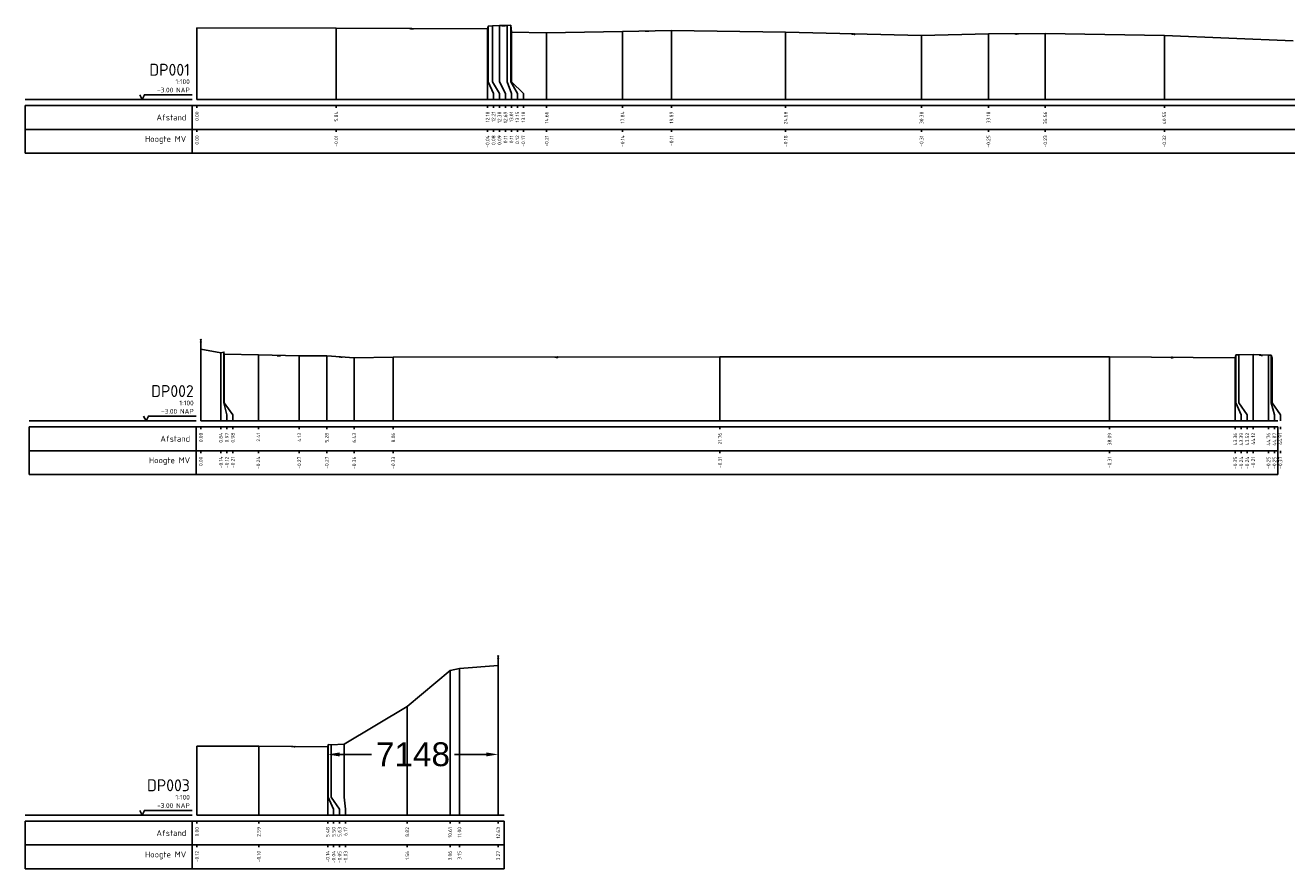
# Model space of a CAD drawing. Header units: millimetres. Extents: x 109167 to 931660, y 98993 to 321604.
# Tile 38 of 39: x 832252 to 885139, y 206003 to 241370. Entities that reach past the tile are written whole.
import ezdxf
from ezdxf.enums import TextEntityAlignment as Align

# ---------------------------------------------------------------- set-up
doc = ezdxf.new("R2010")
doc.units = ezdxf.units.MM
for name, color, linetype in [('- routing auto', 10, 'Continuous'), ('B-WE-AL-PROFIEL_MV-GD', 7, 'Continuous'), ('B-WE-AL-PROFIELRASTER-S', 7, 'Continuous')]:
    doc.layers.add(name, color=color, linetype=linetype)
doc.styles.add('NLCS-ISO-ANNOTATIVE-T18', font='NLCS-ISO.ttf', dxfattribs={"height": 1.8})
doc.styles.get("Standard").update_dxf_attribs({"font": 'arial.ttf'})
doc.dimstyles.get("Standard").update_dxf_attribs({"dimtxt": 1000, "dimasz": 500, "dimexe": 0.18, "dimexo": 0.0625, "dimgap": 250, "dimtad": 0, "dimtih": 1, "dimtoh": 1, "dimdec": 0, "dimzin": 0, "dimdsep": 46, "dimtxsty": 'Standard', "dimcen": 600, "dimadec": 0, "dimazin": 0, "dimtfac": 1, "dimtdec": 0, "dimtofl": 0, "dimtmove": 0, "dimatfit": 3, "dimfxl": 1, "dimtolj": 1, "dimtzin": 0, "dimarcsym": 0})

# ---------------------------------------------------------------- blocks, each defined once
blk = doc.blocks.new('SAL-PROFIELRASTER-D')
at = {"color": 0, "linetype": 'ByBlock', "lineweight": -2, "flags": 128}
for points in [[(-2, 0), (-72, 0)], [(-24, 2), (-23, 0), (-22, 2), (-2, 2)], [(-72, -12.5), (-72, -2.5)], [(0, -2.5), (-72, -2.5)], [(-2, -12.5), (-2, -2.5)], [(0, -12.5), (-72, -12.5)]]:
    blk.add_lwpolyline(points, dxfattribs=at)
at = {"color": 0, "linetype": 'ByBlock', "lineweight": -2, "style": 'NLCS-ISO-ANNOTATIVE-T18'}
blk.add_text('NAP', height=2, dxfattribs=at).set_placement((-3, 3), align=Align.RIGHT)
blk.add_text('Afstand', height=2.5, dxfattribs=at).set_placement((-4.5, -7.5), align=Align.MIDDLE_RIGHT)
for tag, height, p in [('PROFIELNR', 5, (-3, 10)), ('SCHAAL', 2, (-3, 6.5)), ('NAP', 2, (-9.94, 3))]:
    blk.add_attdef(tag, text='', height=height, dxfattribs=at).set_placement(p, align=Align.RIGHT)
blk = doc.blocks.new('SAL-PROFIELRASTER_BALK_EIND1-D')
at = {"color": 0, "linetype": 'ByBlock', "lineweight": -2}
blk.add_line((1, -12.5), (1, -2.5), dxfattribs=at)
at = {"color": 0, "linetype": 'ByBlock', "lineweight": -2, "flags": 128}
for points in [[(0, 0), (1, 0)], [(0, -2.5), (1, -2.5)], [(0, -12.5), (1, -12.5)]]:
    blk.add_lwpolyline(points, dxfattribs=at)
blk = doc.blocks.new('SAL-PROFIELRASTER_BALK-D')
at = {"color": 0, "linetype": 'ByBlock', "lineweight": -2}
for p, q in [((-72, -12.5), (-72, -2.5)), ((-2, -2.5), (-2, -12.5)), ((0, -12.5), (-72, -12.5))]:
    blk.add_line(p, q, dxfattribs=at)
at = {"color": 0, "linetype": 'ByBlock', "lineweight": -2, "style": 'NLCS-ISO-ANNOTATIVE-T18'}
for tag, height, p in [('TITEL1', 2.5, (-4.5, -6.5)), ('TITEL2', 1.5, (-4.5, -9.5))]:
    blk.add_attdef(tag, text='', height=height, dxfattribs=at).set_placement(p, align=Align.MIDDLE_RIGHT)
blk = doc.blocks.new('SAL-PROFIELRASTER_BALK_EIND2-D')
at = {"color": 0, "linetype": 'ByBlock', "lineweight": -2}
for p, q in [((1, -2.5), (1, -12.5)), ((1, -12.5), (0, -12.5))]:
    blk.add_line(p, q, dxfattribs=at)
blk = doc.blocks.new('SVH-ASFALT_01-SOD')
at = {"lineweight": 18}
for p, q in [((-3.7, -0.7), (-3.3, 0)), ((-2.7, -1.2), (-3.4, 0)), ((-3.3, -1.1), (-2.7, 0)), ((-2.8, -1.2), (-2.1, 0)), ((-2.1, -1.2), (-2.8, 0)), ((-2.2, -1.2), (-1.5, 0)), ((-1.5, -1.2), (-2.2, 0)), ((-1.7, -1.2), (-0.9, 0)), ((-0.9, -1.2), (-1.7, 0)), ((-0.4, -1.2), (-1.1, 0)), ((-0.5, -1.2), (0.2, 0)), ((0.2, -1.2), (-0.5, 0)), ((0.1, -1.2), (0.8, 0)), ((1.4, -1.2), (0.6, 0)), ((1.2, -1.2), (1.9, 0)), ((1.9, -1.2), (1.2, 0)), ((1.8, -1.2), (2.5, 0)), ((2.4, -1.2), (3.1, 0)), ((3, -1.2), (3.7, 0)), ((3.5, -0.9), (3, 0)), ((3.8, -0.4), (3.5, 0)), ((-3.4, -0.9), (-3.8, -0.4)), ((-1.1, -1.2), (-0.4, 0)), ((0.8, -1.2), (0.1, 0)), ((0.6, -1.2), (1.4, 0)), ((2.5, -1.2), (1.8, 0)), ((3.1, -1.2), (2.4, 0))]:
    blk.add_line(p, q, dxfattribs=at)
blk = doc.blocks.new('SVH-TEGEL-SOD')
at = {"color": 0, "linetype": 'Continuous', "lineweight": 18}
for p, q in [((-3.75, -0.625), (-3.75, 0)), ((-3, 0), (-2.25, 0)), ((-3, -1.25), (-3, 0)), ((-2.25, -1.25), (-2.25, 0)), ((-1.5, 0), (-0.75, 0)), ((-1.5, -1.25), (-1.5, 0)), ((-0.75, -1.25), (-0.75, 0)), ((0, 0), (0.75, 0)), ((0, -1.25), (0, 0)), ((0.75, -1.25), (0.75, 0)), ((1.5, 0), (2.25, 0)), ((1.5, -1.25), (1.5, 0)), ((2.25, -1.25), (2.25, 0)), ((3, 0), (3.75, 0)), ((3, -1.25), (3, 0)), ((3.75, -0.625), (3.75, 0)), ((-3.75, -0.375), (-3, -0.375)), ((-3.25, -1.125), (-3, -1.125)), ((-3, -0.75), (-2.25, -0.75)), ((-2.25, -0.375), (-1.5, -0.375)), ((-2.25, -1.125), (-1.5, -1.125)), ((-1.5, -0.75), (-0.75, -0.75)), ((-0.75, -0.375), (0, -0.375)), ((-0.75, -1.125), (0, -1.125)), ((0, -0.75), (0.75, -0.75)), ((0.75, -0.375), (1.5, -0.375)), ((0.75, -1.125), (1.5, -1.125)), ((1.5, -0.75), (2.25, -0.75)), ((2.25, -0.375), (3, -0.375)), ((2.25, -1.125), (3, -1.125)), ((3, -0.75), (3.625, -0.75))]:
    blk.add_line(p, q, dxfattribs=at)
blk = doc.blocks.new('SVH-HALFVERHARDING-SOD')
at = {"color": 0, "lineweight": 18}
for p, q in [((-3.8, -0.1), (-3.6, 0)), ((-2.7, -0.2), (-2.5, 0)), ((-1.9, -0.2), (-1.7, 0)), ((-1.5, 0), (-1.1, -0.3)), ((-0.8, -0.2), (-0.7, 0)), ((-0.1, -0.2), (0.1, 0)), ((1.1, -0.2), (1.2, 0)), ((1.6, -0.1), (1.5, 0)), ((1.8, -0.2), (2, 0)), ((3.4, -0.1), (3.4, 0)), ((-3.5, -0.5), (-3.8, -0.3)), ((-3.6, -0.8), (-3.5, -0.8)), ((-3.5, -0.8), (-3.5, -0.5)), ((-3.4, 0), (-3, -0.3)), ((-3.4, -0.6), (-3.3, -0.4)), ((-3.3, -0.8), (-3.4, -0.6)), ((-3, -0.4), (-3.3, -0.4)), ((-3.1, -0.9), (-3.3, -0.8)), ((-3, -1), (-3.3, -1)), ((-3.1, -0.9), (-2.8, -0.9)), ((-3, -0.3), (-2.7, -0.2)), ((-2.8, -0.5), (-3, -0.4)), ((-2.7, -1.2), (-3, -1)), ((-2.7, -0.7), (-2.8, -0.5)), ((-2.8, -0.9), (-2.7, -0.7)), ((-2.3, -0.3), (-2.6, -0.6)), ((-2.6, -0.6), (-2.6, -0.9)), ((-2.6, -0.9), (-2.4, -1.1)), ((-2.4, -1.1), (-2, -1.1)), ((-2.2, -0.1), (-2.3, 0)), ((-1.9, -0.3), (-2.3, -0.3)), ((-1.9, -0.2), (-2.2, -0.1)), ((-2, -1.1), (-1.7, -0.8)), ((-2, -1.2), (-2, -1.2)), ((-1.9, -1.2), (-2, -1.2)), ((-1.6, -0.5), (-1.9, -0.3)), ((-1.7, -0.8), (-1.6, -0.5)), ((-1.6, -1.2), (-1.5, -1)), ((-1.5, -0.6), (-1.4, -0.4)), ((-1.5, -0.8), (-1.5, -0.6)), ((-1.2, -0.9), (-1.5, -0.8)), ((-1.1, -1), (-1.5, -1)), ((-1.2, -0.4), (-1.4, -0.4)), ((-0.9, -0.5), (-1.2, -0.4)), ((-1.2, -0.9), (-1, -0.9)), ((-1.1, -0.3), (-0.8, -0.2)), ((-0.8, -1.2), (-1.1, -1)), ((-1, -0.9), (-0.9, -0.7)), ((-0.9, -0.7), (-0.9, -0.5)), ((-0.4, -0.3), (-0.7, -0.6)), ((-0.7, -0.6), (-0.7, -0.9)), ((-0.7, -0.9), (-0.5, -1.1)), ((-0.5, -1.1), (-0.1, -1.1)), ((0, -0.3), (-0.4, -0.3)), ((-0.1, -0.2), (-0.3, -0.1)), ((-0.1, -1.1), (0.2, -0.8)), ((-0.1, -1.2), (-0.1, -1.2)), ((0, -1.2), (-0.1, -1.2)), ((0.3, -0.5), (0, -0.3)), ((0.2, -0.8), (0.3, -0.5)), ((0.3, -1.2), (0.4, -1)), ((0.4, 0), (0.8, -0.3)), ((0.4, -0.6), (0.5, -0.4)), ((0.4, -0.8), (0.4, -0.6)), ((0.7, -0.9), (0.4, -0.8)), ((0.8, -1), (0.4, -1)), ((0.7, -0.4), (0.5, -0.4)), ((1, -0.5), (0.7, -0.4)), ((0.7, -0.9), (0.9, -0.9)), ((0.8, -0.3), (1.1, -0.2)), ((1.1, -1.2), (0.8, -1)), ((0.9, -0.9), (1, -0.7)), ((1, -0.7), (1, -0.5)), ((1.2, -0.6), (1.1, -0.9)), ((1.1, -0.9), (1.4, -1.1)), ((1.5, -0.3), (1.2, -0.6)), ((1.4, -1.1), (1.8, -1.1)), ((1.9, -0.3), (1.5, -0.3)), ((1.8, -0.2), (1.6, -0.1)), ((1.8, -1.2), (1.7, -1.2)), ((1.8, -1.1), (2.1, -0.8)), ((1.9, -1.2), (1.8, -1.2)), ((2.2, -0.5), (1.9, -0.3)), ((2.1, -0.8), (2.2, -0.5)), ((2.2, -0.6), (2.4, -0.4)), ((2.3, -0.8), (2.2, -0.6)), ((2.2, -1.2), (2.3, -1)), ((2.3, 0), (2.6, -0.3)), ((2.6, -0.9), (2.3, -0.8)), ((2.7, -1), (2.3, -1)), ((2.6, -0.4), (2.4, -0.4)), ((2.6, -0.3), (3, -0.2)), ((2.9, -0.5), (2.6, -0.4)), ((2.6, -0.9), (2.8, -0.9)), ((3, -1.2), (2.7, -1)), ((2.8, -0.9), (2.9, -0.7)), ((2.9, -0.7), (2.9, -0.5)), ((3, -0.2), (3.1, 0)), ((3.1, -0.6), (3, -0.9)), ((3, -0.9), (3.3, -1.1)), ((3.4, -0.3), (3.1, -0.6)), ((3.7, -0.2), (3.4, -0.1)), ((3.8, -0.3), (3.4, -0.3)), ((3.7, -0.2), (3.8, -0.2))]:
    blk.add_line(p, q, dxfattribs=at)
blk = doc.blocks.new('SAL-PROFIELRASTER_BALK_DATA-D')
at = {"color": 0, "linetype": 'ByBlock', "lineweight": -2}
blk.add_lwpolyline([(0, -3.5), (0, -2.5)], dxfattribs=at)
at = {"color": 0, "linetype": 'ByBlock', "lineweight": -2, "style": 'NLCS-ISO-ANNOTATIVE-T18'}
blk.add_attdef('GETAL', text='', height=1.5, rotation=90, dxfattribs=at).set_placement((0.75, -5), align=Align.RIGHT)
blk = doc.blocks.new('SAL-PROFIELRASTER_AANHAAL-D')
at = {"color": 9, "linetype": 'ByBlock', "lineweight": -2, "flags": 128}
blk.add_lwpolyline([(0, 1), (0, 0)], dxfattribs=at)
blk = doc.blocks.new('SAL-PROFIELRASTER_AANHAAL_STAGGER-D')
at = {"color": 9, "linetype": 'ByBlock', "lineweight": -2, "flags": 128}
for points in [[(0, 0), (0, -0.25)], [(0, -0.25), (1, -0.75)], [(1, -0.75), (1, -1)]]:
    blk.add_lwpolyline(points, dxfattribs=at)
blk = doc.blocks.new('SOG-HEK_01-D')
for p, q in [((0.18, 3.82), (-0.18, 4.18)), ((-0.18, 3.82), (0.18, 4.18)), ((0.18, 2.82), (-0.18, 3.18)), ((-0.18, 2.82), (0.18, 3.18)), ((0.18, 1.82), (-0.18, 2.18)), ((-0.18, 1.82), (0.18, 2.18)), ((0.18, 0.82), (-0.18, 1.18)), ((-0.18, 0.82), (0.18, 1.18)), ((0, 3.18), (0, 3.82)), ((0, 2.18), (0, 2.82)), ((0, 1.18), (0, 1.82)), ((0, 0), (0, 0.82))]:
    blk.add_line(p, q)
blk = doc.blocks.new('SVH-BSS-SOD')
at = {"lineweight": 18}
for p, q in [((-3.6, 0), (-2.025, 0)), ((-1.5, 0), (0.075, 0)), ((0.6, 0), (2.175, 0)), ((1.65, 0), (1.65, -1.25)), ((2.7, 0), (3.75, 0)), ((-3.75, -0.525), (-2.55, -0.525)), ((-3.6, 0), (-3.6, -0.525)), ((-3.325, -1.05), (-3.075, -1.05)), ((-3.075, -0.525), (-3.075, -1.25)), ((-2.55, 0), (-2.55, -1.25)), ((-2.55, -1.05), (-0.975, -1.05)), ((-2.025, 0), (-2.025, -1.05)), ((-2.025, -0.525), (-0.45, -0.525)), ((-1.5, 0), (-1.5, -0.525)), ((-1.5, -1.05), (-1.5, -1.25)), ((-0.975, -0.525), (-0.975, -1.25)), ((-0.45, 0), (-0.45, -1.25)), ((-0.45, -1.05), (1.125, -1.05)), ((0.075, 0), (0.075, -1.05)), ((0.075, -0.525), (1.65, -0.525)), ((0.6, 0), (0.6, -0.525)), ((0.6, -1.05), (0.6, -1.25)), ((1.125, -0.525), (1.125, -1.25)), ((1.65, -1.05), (3.225, -1.05)), ((2.175, 0), (2.175, -1.05)), ((2.175, -0.525), (3.75, -0.525)), ((2.7, 0), (2.7, -0.525)), ((2.7, -1.05), (2.7, -1.25)), ((3.225, -0.525), (3.225, -1.15)), ((3.75, 0), (3.75, -0.625))]:
    blk.add_line(p, q, dxfattribs=at)
blk = doc.blocks.new('*D200')
at = {"layer": '- routing auto', "color": 0, "lineweight": -2, "transparency": 16777216}
for p, q in [((844932, 211116), (844932, 210796)), ((852080, 211388), (852080, 210796)), ((845432, 210797), (846766, 210797)), ((851580, 210797), (850246, 210797))]:
    blk.add_line(p, q, dxfattribs=at)
at = {"layer": '- routing auto', "color": 0, "transparency": 16777216}
for points in [[(845432, 210880), (845432, 210713), (844932, 210797)], [(851580, 210880), (851580, 210713), (852080, 210797)]]:
    blk.add_solid(points, dxfattribs=at)
at = {"layer": '- routing auto', "color": 0, "transparency": 16777216, "insert": (848506, 210797), "char_height": 1000, "attachment_point": 5}
blk.add_mtext('\\A1;7148', dxfattribs=at)

msp = doc.modelspace()

# ---------------------------------------------------------------- linework, layer by layer
at = {"layer": 'B-WE-AL-PROFIEL_MV-GD', "elevation": 443.6}
for points in [[(839452.1, 241254.3), (845287.7, 241242.5), (851634, 241213), (851666.6, 241336.2), (851836.7, 241342.8), (852141.6, 241361.9), (852459, 241359.5), (852606.6, 241369.5), (852632.4, 241079.6), (854110.6, 241044.6), (857295.6, 241112.8), (859343.9, 241143.9), (864131.5, 241075), (869828.8, 240939.8), (872631.5, 241005.7), (875015.9, 241018.1), (880006.7, 240933.5), (885406.4, 240710.8)], [(839615.6, 227785.5), (840456.1, 227639.4), (840584.8, 227663.2), (840595.2, 227575.2), (842025.2, 227544.3), (843740.9, 227512.1), (844893.7, 227511.7), (846043.6, 227426.3), (847679.7, 227452.6), (861378.1, 227471.4), (877710, 227473.1), (882979.9, 227428.8), (883006.5, 227546.4), (883133.4, 227544.1), (883730.9, 227566.9), (884372.3, 227533.9), (884484.7, 227529.5), (884521, 227407.3)], [(839452.1, 211136.7), (842042.8, 211149.1), (844931.7, 211116.1), (844954, 211209.5), (845079.1, 211200), (845624.2, 211226.4), (848268.7, 212811.5), (850062.4, 214310.1), (850455, 214398), (852079.7, 214523.7)]]:
    msp.add_lwpolyline(points, dxfattribs=at)

# ---------------------------------------------------------------- block references
at = {"layer": 'B-WE-AL-PROFIELRASTER-S'}
for name, p, xscale, yscale, zscale in [('SAL-PROFIELRASTER_AANHAAL-D', (839452.1, 238252.9, 443.6), 1000, 3001.4, 1000), ('SAL-PROFIELRASTER_AANHAAL-D', (845287.7, 238252.9, 443.6), 1000, 2989.6, 1000), ('SAL-PROFIELRASTER_AANHAAL-D', (851634, 238252.9, 443.6), 1000, 2960.1, 1000), ('SAL-PROFIELRASTER_AANHAAL-D', (851666.6, 239252.9, 443.6), 1000, 2083.3, 1000), ('SAL-PROFIELRASTER_AANHAAL-D', (851836.7, 239252.9, 443.6), 1000, 2089.9, 1000), ('SAL-PROFIELRASTER_AANHAAL-D', (852141.6, 239252.9, 443.6), 1000, 2109, 1000), ('SAL-PROFIELRASTER_AANHAAL-D', (852459, 239252.9, 443.6), 1000, 2106.6, 1000), ('SAL-PROFIELRASTER_AANHAAL-D', (852606.6, 239252.9, 443.6), 1000, 2116.6, 1000), ('SAL-PROFIELRASTER_AANHAAL-D', (852632.4, 239252.9, 443.6), 1000, 1826.7, 1000), ('SAL-PROFIELRASTER_AANHAAL-D', (854110.6, 238252.9, 443.6), 1000, 2791.7, 1000), ('SAL-PROFIELRASTER_AANHAAL-D', (857295.6, 238252.9, 443.6), 1000, 2859.9, 1000), ('SAL-PROFIELRASTER_AANHAAL-D', (859343.9, 238252.9, 443.6), 1000, 2891, 1000), ('SAL-PROFIELRASTER_AANHAAL-D', (864131.5, 238252.9, 443.6), 1000, 2822.1, 1000), ('SAL-PROFIELRASTER_AANHAAL-D', (869828.8, 238252.9, 443.6), 1000, 2686.9, 1000), ('SAL-PROFIELRASTER_AANHAAL-D', (872631.5, 238252.9, 443.6), 1000, 2752.8, 1000), ('SAL-PROFIELRASTER_AANHAAL-D', (875015.9, 238252.9, 443.6), 1000, 2765.2, 1000), ('SAL-PROFIELRASTER_AANHAAL-D', (880006.7, 238252.9, 443.6), 1000, 2680.6, 1000), ('SAL-PROFIELRASTER_AANHAAL_STAGGER-D', (851666.6, 239252.9, 443.6), 217.3471928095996, 1000, 217.3471928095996), ('SAL-PROFIELRASTER_AANHAAL_STAGGER-D', (851836.7, 239252.9, 443.6), 297.3017084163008, 1000, 297.3017084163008), ('SAL-PROFIELRASTER_AANHAAL_STAGGER-D', (852141.6, 239252.9, 443.6), 242.3917702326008, 1000, 242.3917702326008), ('SAL-PROFIELRASTER_AANHAAL_STAGGER-D', (852459, 239252.9, 443.6), 175.0036653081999, 1000, 175.0036653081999), ('SAL-PROFIELRASTER_AANHAAL_STAGGER-D', (852606.6, 239252.9, 443.6), 277.4189901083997, 1000, 277.4189901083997), ('SAL-PROFIELRASTER_AANHAAL_STAGGER-D', (852632.4, 239252.9, 443.6), 501.6179000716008, 1000, 501.6179000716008), ('SAL-PROFIELRASTER_BALK_EIND1-D', (839452.1, 238252.9, 443.6), 92207.55036752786, 100, 92207.55036752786), ('SAL-PROFIELRASTER_BALK_EIND2-D', (839452.1, 237252.9, 443.6), 92207.55036752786, 100, 92207.55036752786), ('SOG-HEK_01-D', (839615.6, 227785.5, 443.6), 100, 100, 100), ('SAL-PROFIELRASTER_AANHAAL-D', (839615.6, 224781.4, 443.6), 1000, 3004.1, 1000), ('SAL-PROFIELRASTER_AANHAAL-D', (840456.1, 224781.4, 443.6), 1000, 2858, 1000), ('SAL-PROFIELRASTER_AANHAAL-D', (840584.8, 225781.4, 443.6), 1000, 1881.8, 1000), ('SAL-PROFIELRASTER_AANHAAL-D', (840595.2, 225781.4, 443.6), 1000, 1793.8, 1000), ('SAL-PROFIELRASTER_AANHAAL-D', (842025.2, 224781.4, 443.6), 1000, 2762.9, 1000), ('SAL-PROFIELRASTER_AANHAAL-D', (843740.9, 224781.4, 443.6), 1000, 2730.7, 1000), ('SAL-PROFIELRASTER_AANHAAL-D', (844893.7, 224781.4, 443.6), 1000, 2730.3, 1000), ('SAL-PROFIELRASTER_AANHAAL-D', (846043.6, 224781.4, 443.6), 1000, 2644.9, 1000), ('SAL-PROFIELRASTER_AANHAAL-D', (847679.7, 224781.4, 443.6), 1000, 2671.2, 1000), ('SAL-PROFIELRASTER_AANHAAL-D', (861378.1, 224781.4, 443.6), 1000, 2690, 1000), ('SAL-PROFIELRASTER_AANHAAL-D', (877710, 224781.4, 443.6), 1000, 2691.7, 1000), ('SAL-PROFIELRASTER_AANHAAL-D', (882979.9, 224781.4, 443.6), 1000, 2647.4, 1000), ('SAL-PROFIELRASTER_AANHAAL-D', (883006.5, 225781.4, 443.6), 1000, 1765, 1000), ('SAL-PROFIELRASTER_AANHAAL-D', (883133.4, 225781.4, 443.6), 1000, 1762.7, 1000), ('SAL-PROFIELRASTER_AANHAAL-D', (883730.9, 224781.4, 443.6), 1000, 2785.5, 1000), ('SAL-PROFIELRASTER_AANHAAL-D', (884372.3, 224781.4, 443.6), 1000, 2752.5, 1000), ('SAL-PROFIELRASTER_AANHAAL-D', (884484.7, 225781.4, 443.6), 1000, 1748.1, 1000), ('SAL-PROFIELRASTER_AANHAAL-D', (884521, 225781.4, 443.6), 1000, 1625.9, 1000), ('SAL-PROFIELRASTER_AANHAAL_STAGGER-D', (840584.8, 225781.4, 443.6), 121.2657500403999, 1000, 121.2657500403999), ('SAL-PROFIELRASTER_AANHAAL_STAGGER-D', (840595.2, 225781.4, 443.6), 360.9019533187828, 1000, 360.9019533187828), ('SAL-PROFIELRASTER_AANHAAL_STAGGER-D', (883006.5, 225781.4, 443.6), 223.3884659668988, 1000, 223.3884659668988), ('SAL-PROFIELRASTER_AANHAAL_STAGGER-D', (883133.4, 225781.4, 443.6), 346.5043522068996, 1000, 346.5043522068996), ('SAL-PROFIELRASTER_AANHAAL_STAGGER-D', (884484.7, 225781.4, 443.6), 137.6340079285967, 1000, 137.6340079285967), ('SAL-PROFIELRASTER_AANHAAL_STAGGER-D', (884521, 225781.4, 443.6), 351.3176200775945, 1000, 351.3176200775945), ('SAL-PROFIELRASTER_BALK_EIND1-D', (839615.6, 224781.4, 443.6), 45155.45027241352, 100, 45155.45027241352), ('SAL-PROFIELRASTER_BALK_EIND2-D', (839615.6, 223781.4, 443.6), 45155.45027241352, 100, 45155.45027241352), ('SOG-HEK_01-D', (852079.7, 214523.7, 443.6), 100, 100, 100), ('SAL-PROFIELRASTER_AANHAAL-D', (850062.4, 208252.9, 443.6), 1000, 6057.2, 1000), ('SAL-PROFIELRASTER_AANHAAL-D', (850455, 208252.9, 443.6), 1000, 6145.099999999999, 1000), ('SAL-PROFIELRASTER_AANHAAL-D', (852079.7, 208252.9, 443.6), 1000, 6270.799999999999, 1000), ('SAL-PROFIELRASTER_AANHAAL-D', (848268.7, 208252.9, 443.6), 1000, 4558.6, 1000), ('SAL-PROFIELRASTER_AANHAAL-D', (839452.1, 208252.9, 443.6), 1000, 2883.8, 1000), ('SAL-PROFIELRASTER_AANHAAL-D', (842042.8, 208252.9, 443.6), 1000, 2896.2, 1000), ('SAL-PROFIELRASTER_AANHAAL-D', (844931.7, 208252.9, 443.6), 1000, 2863.2, 1000), ('SAL-PROFIELRASTER_AANHAAL-D', (844954, 209252.9, 443.6), 1000, 1956.6, 1000), ('SAL-PROFIELRASTER_AANHAAL-D', (845079.1, 209252.9, 443.6), 1000, 1947.1, 1000), ('SAL-PROFIELRASTER_AANHAAL-D', (845624.2, 209252.9, 443.6), 1000, 1973.5, 1000), ('SAL-PROFIELRASTER_AANHAAL_STAGGER-D', (844954, 209252.9, 443.6), 227.7153824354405, 1000, 227.7153824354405), ('SAL-PROFIELRASTER_AANHAAL_STAGGER-D', (845079.1, 209252.9, 443.6), 352.5952559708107, 1000, 352.5952559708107), ('SAL-PROFIELRASTER_AANHAAL_STAGGER-D', (845624.2, 209252.9, 443.6), 57.51363565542, 1000, 57.51363565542), ('SAL-PROFIELRASTER_BALK_EIND1-D', (839452.1, 208252.9, 443.6), 12877.65219667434, 100, 12877.65219667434), ('SAL-PROFIELRASTER_BALK_EIND2-D', (839452.1, 207252.9, 443.6), 12877.65219667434, 100, 12877.65219667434)]:
    msp.add_blockref(name, p, dxfattribs=dict(at, xscale=xscale, yscale=yscale, zscale=zscale))
for name, p, xscale, yscale, zscale, rotation in [('SVH-ASFALT_01-SOD', (848460.8, 241227.8, 443.6), 20, 20, 20, 359.7336705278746), ('SVH-TEGEL-SOD', (852300.3, 241360.7, 443.6), 20, 20, 20, 359.5667536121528), ('SVH-ASFALT_01-SOD', (858319.7, 241128.4, 443.6), 20, 20, 20, 0.869881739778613), ('SVH-HALFVERHARDING-SOD', (866980.2, 241007.4, 443.6), 20, 20, 20, 358.640600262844), ('SVH-ASFALT_01-SOD', (873823.7, 241011.9, 443.6), 20, 20, 20, 0.2979591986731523), ('SVH-HALFVERHARDING-SOD', (842883, 227528.2, 443.6), 20, 20, 20, 358.9248241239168), ('SVH-ASFALT_01-SOD', (845468.7, 227469, 443.6), 20.00000000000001, 20.00000000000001, 20.00000000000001, 355.752584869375), ('SVH-HALFVERHARDING-SOD', (854528.9, 227462, 443.6), 20, 20, 20, 0.07863422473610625), ('SVH-HALFVERHARDING-SOD', (880344.9, 227450.9, 443.6), 20, 20, 20, 359.5183678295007), ('SVH-BSS-SOD', (884051.6, 227550.4, 443.6), 20, 20, 20, 357.0548478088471), ('SVH-ASFALT_01-SOD', (843487.3, 211132.6, 443.6), 20, 20, 20, 359.3455247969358)]:
    msp.add_blockref(name, p, dxfattribs=dict(at, xscale=xscale, yscale=yscale, zscale=zscale, rotation=rotation))
at = {"layer": 'B-WE-AL-PROFIELRASTER-S', "xscale": 100, "yscale": 100, "zscale": 100}
for name, p, values in [('SAL-PROFIELRASTER-D', (839452.1, 238252.9, 443.6), {'PROFIELNR': 'DP001', 'SCHAAL': '1:100', 'NAP': '-3.00'}), ('SAL-PROFIELRASTER_BALK_DATA-D', (839452.1, 238252.9, 443.6), {'GETAL': '0.00'}), ('SAL-PROFIELRASTER_BALK_DATA-D', (845287.7, 238252.9, 443.6), {'GETAL': '5.84'}), ('SAL-PROFIELRASTER_BALK_DATA-D', (851634, 238252.9, 443.6), {'GETAL': '12.18'}), ('SAL-PROFIELRASTER_BALK_DATA-D', (851884, 238252.9, 443.6), {'GETAL': '12.21'}), ('SAL-PROFIELRASTER_BALK_DATA-D', (852134, 238252.9, 443.6), {'GETAL': '12.38'}), ('SAL-PROFIELRASTER_BALK_DATA-D', (852384, 238252.9, 443.6), {'GETAL': '12.69'}), ('SAL-PROFIELRASTER_BALK_DATA-D', (852634, 238252.9, 443.6), {'GETAL': '13.01'}), ('SAL-PROFIELRASTER_BALK_DATA-D', (852884, 238252.9, 443.6), {'GETAL': '13.15'}), ('SAL-PROFIELRASTER_BALK_DATA-D', (853134, 238252.9, 443.6), {'GETAL': '13.18'}), ('SAL-PROFIELRASTER_BALK_DATA-D', (854110.6, 238252.9, 443.6), {'GETAL': '14.66'}), ('SAL-PROFIELRASTER_BALK_DATA-D', (857295.6, 238252.9, 443.6), {'GETAL': '17.84'}), ('SAL-PROFIELRASTER_BALK_DATA-D', (859343.9, 238252.9, 443.6), {'GETAL': '19.89'}), ('SAL-PROFIELRASTER_BALK_DATA-D', (864131.5, 238252.9, 443.6), {'GETAL': '24.68'}), ('SAL-PROFIELRASTER_BALK_DATA-D', (869828.8, 238252.9, 443.6), {'GETAL': '30.38'}), ('SAL-PROFIELRASTER_BALK_DATA-D', (872631.5, 238252.9, 443.6), {'GETAL': '33.18'}), ('SAL-PROFIELRASTER_BALK_DATA-D', (875015.9, 238252.9, 443.6), {'GETAL': '35.56'}), ('SAL-PROFIELRASTER_BALK_DATA-D', (880006.7, 238252.9, 443.6), {'GETAL': '40.55'}), ('SAL-PROFIELRASTER_BALK-D', (839452.1, 237252.9, 443.6), {'TITEL1': 'Hoogte MV'}), ('SAL-PROFIELRASTER_BALK_DATA-D', (839452.1, 237252.9, 443.6), {'GETAL': '0.00'}), ('SAL-PROFIELRASTER_BALK_DATA-D', (845287.7, 237252.9, 443.6), {'GETAL': '-0.01'}), ('SAL-PROFIELRASTER_BALK_DATA-D', (851634, 237252.9, 443.6), {'GETAL': '-0.04'}), ('SAL-PROFIELRASTER_BALK_DATA-D', (851884, 237252.9, 443.6), {'GETAL': '0.08'}), ('SAL-PROFIELRASTER_BALK_DATA-D', (852134, 237252.9, 443.6), {'GETAL': '0.09'}), ('SAL-PROFIELRASTER_BALK_DATA-D', (852384, 237252.9, 443.6), {'GETAL': '0.11'}), ('SAL-PROFIELRASTER_BALK_DATA-D', (852634, 237252.9, 443.6), {'GETAL': '0.11'}), ('SAL-PROFIELRASTER_BALK_DATA-D', (852884, 237252.9, 443.6), {'GETAL': '0.12'}), ('SAL-PROFIELRASTER_BALK_DATA-D', (853134, 237252.9, 443.6), {'GETAL': '-0.17'}), ('SAL-PROFIELRASTER_BALK_DATA-D', (854110.6, 237252.9, 443.6), {'GETAL': '-0.21'}), ('SAL-PROFIELRASTER_BALK_DATA-D', (857295.6, 237252.9, 443.6), {'GETAL': '-0.14'}), ('SAL-PROFIELRASTER_BALK_DATA-D', (859343.9, 237252.9, 443.6), {'GETAL': '-0.11'}), ('SAL-PROFIELRASTER_BALK_DATA-D', (864131.5, 237252.9, 443.6), {'GETAL': '-0.18'}), ('SAL-PROFIELRASTER_BALK_DATA-D', (869828.8, 237252.9, 443.6), {'GETAL': '-0.31'}), ('SAL-PROFIELRASTER_BALK_DATA-D', (872631.5, 237252.9, 443.6), {'GETAL': '-0.25'}), ('SAL-PROFIELRASTER_BALK_DATA-D', (875015.9, 237252.9, 443.6), {'GETAL': '-0.23'}), ('SAL-PROFIELRASTER_BALK_DATA-D', (880006.7, 237252.9, 443.6), {'GETAL': '-0.32'}), ('SAL-PROFIELRASTER-D', (839615.6, 224781.4, 443.6), {'PROFIELNR': 'DP002', 'SCHAAL': '1:100', 'NAP': '-3.00'}), ('SAL-PROFIELRASTER_BALK_DATA-D', (839615.6, 224781.4, 443.6), {'GETAL': '0.00'}), ('SAL-PROFIELRASTER_BALK_DATA-D', (840456.1, 224781.4, 443.6), {'GETAL': '0.84'}), ('SAL-PROFIELRASTER_BALK_DATA-D', (840706.1, 224781.4, 443.6), {'GETAL': '0.97'}), ('SAL-PROFIELRASTER_BALK_DATA-D', (840956.1, 224781.4, 443.6), {'GETAL': '0.98'}), ('SAL-PROFIELRASTER_BALK_DATA-D', (842025.2, 224781.4, 443.6), {'GETAL': '2.41'}), ('SAL-PROFIELRASTER_BALK_DATA-D', (843740.9, 224781.4, 443.6), {'GETAL': '4.13'}), ('SAL-PROFIELRASTER_BALK_DATA-D', (844893.7, 224781.4, 443.6), {'GETAL': '5.28'}), ('SAL-PROFIELRASTER_BALK_DATA-D', (846043.6, 224781.4, 443.6), {'GETAL': '6.43'}), ('SAL-PROFIELRASTER_BALK_DATA-D', (847679.7, 224781.4, 443.6), {'GETAL': '8.06'}), ('SAL-PROFIELRASTER_BALK_DATA-D', (861378.1, 224781.4, 443.6), {'GETAL': '21.76'}), ('SAL-PROFIELRASTER_BALK_DATA-D', (877710, 224781.4, 443.6), {'GETAL': '38.09'}), ('SAL-PROFIELRASTER_BALK_DATA-D', (882979.9, 224781.4, 443.6), {'GETAL': '43.36'}), ('SAL-PROFIELRASTER_BALK_DATA-D', (883229.9, 224781.4, 443.6), {'GETAL': '43.39'}), ('SAL-PROFIELRASTER_BALK_DATA-D', (883479.9, 224781.4, 443.6), {'GETAL': '43.52'}), ('SAL-PROFIELRASTER_BALK_DATA-D', (883730.9, 224781.4, 443.6), {'GETAL': '44.12'}), ('SAL-PROFIELRASTER_BALK_DATA-D', (884372.3, 224781.4, 443.6), {'GETAL': '44.76'}), ('SAL-PROFIELRASTER_BALK_DATA-D', (884622.3, 224781.4, 443.6), {'GETAL': '44.87'}), ('SAL-PROFIELRASTER_BALK_DATA-D', (884872.3, 224781.4, 443.6), {'GETAL': '44.91'}), ('SAL-PROFIELRASTER_BALK-D', (839615.6, 223781.4, 443.6), {'TITEL1': 'Hoogte MV'}), ('SAL-PROFIELRASTER_BALK_DATA-D', (839615.6, 223781.4, 443.6), {'GETAL': '0.00'}), ('SAL-PROFIELRASTER_BALK_DATA-D', (840456.1, 223781.4, 443.6), {'GETAL': '-0.14'}), ('SAL-PROFIELRASTER_BALK_DATA-D', (840706.1, 223781.4, 443.6), {'GETAL': '-0.12'}), ('SAL-PROFIELRASTER_BALK_DATA-D', (840956.1, 223781.4, 443.6), {'GETAL': '-0.21'}), ('SAL-PROFIELRASTER_BALK_DATA-D', (842025.2, 223781.4, 443.6), {'GETAL': '-0.24'}), ('SAL-PROFIELRASTER_BALK_DATA-D', (843740.9, 223781.4, 443.6), {'GETAL': '-0.27'}), ('SAL-PROFIELRASTER_BALK_DATA-D', (844893.7, 223781.4, 443.6), {'GETAL': '-0.27'}), ('SAL-PROFIELRASTER_BALK_DATA-D', (846043.6, 223781.4, 443.6), {'GETAL': '-0.36'}), ('SAL-PROFIELRASTER_BALK_DATA-D', (847679.7, 223781.4, 443.6), {'GETAL': '-0.33'}), ('SAL-PROFIELRASTER_BALK_DATA-D', (861378.1, 223781.4, 443.6), {'GETAL': '-0.31'}), ('SAL-PROFIELRASTER_BALK_DATA-D', (877710, 223781.4, 443.6), {'GETAL': '-0.31'}), ('SAL-PROFIELRASTER_BALK_DATA-D', (882979.9, 223781.4, 443.6), {'GETAL': '-0.35'}), ('SAL-PROFIELRASTER_BALK_DATA-D', (883229.9, 223781.4, 443.6), {'GETAL': '-0.24'}), ('SAL-PROFIELRASTER_BALK_DATA-D', (883479.9, 223781.4, 443.6), {'GETAL': '-0.24'}), ('SAL-PROFIELRASTER_BALK_DATA-D', (883730.9, 223781.4, 443.6), {'GETAL': '-0.21'}), ('SAL-PROFIELRASTER_BALK_DATA-D', (884372.3, 223781.4, 443.6), {'GETAL': '-0.25'}), ('SAL-PROFIELRASTER_BALK_DATA-D', (884622.3, 223781.4, 443.6), {'GETAL': '-0.25'}), ('SAL-PROFIELRASTER_BALK_DATA-D', (884872.3, 223781.4, 443.6), {'GETAL': '-0.37'}), ('SAL-PROFIELRASTER-D', (839452.1, 208252.9, 443.6), {'PROFIELNR': 'DP003', 'SCHAAL': '1:100', 'NAP': '-3.00'}), ('SAL-PROFIELRASTER_BALK_DATA-D', (839452.1, 208252.9, 443.6), {'GETAL': '0.00'}), ('SAL-PROFIELRASTER_BALK_DATA-D', (842042.8, 208252.9, 443.6), {'GETAL': '2.59'}), ('SAL-PROFIELRASTER_BALK_DATA-D', (844931.7, 208252.9, 443.6), {'GETAL': '5.48'}), ('SAL-PROFIELRASTER_BALK_DATA-D', (845181.7, 208252.9, 443.6), {'GETAL': '5.50'}), ('SAL-PROFIELRASTER_BALK_DATA-D', (845431.7, 208252.9, 443.6), {'GETAL': '5.63'}), ('SAL-PROFIELRASTER_BALK_DATA-D', (845681.7, 208252.9, 443.6), {'GETAL': '6.17'}), ('SAL-PROFIELRASTER_BALK_DATA-D', (848268.7, 208252.9, 443.6), {'GETAL': '8.82'}), ('SAL-PROFIELRASTER_BALK_DATA-D', (850062.4, 208252.9, 443.6), {'GETAL': '10.61'}), ('SAL-PROFIELRASTER_BALK_DATA-D', (850455, 208252.9, 443.6), {'GETAL': '11.00'}), ('SAL-PROFIELRASTER_BALK_DATA-D', (852079.7, 208252.9, 443.6), {'GETAL': '12.63'}), ('SAL-PROFIELRASTER_BALK-D', (839452.1, 207252.9, 443.6), {'TITEL1': 'Hoogte MV'}), ('SAL-PROFIELRASTER_BALK_DATA-D', (839452.1, 207252.9, 443.6), {'GETAL': '-0.12'}), ('SAL-PROFIELRASTER_BALK_DATA-D', (842042.8, 207252.9, 443.6), {'GETAL': '-0.10'}), ('SAL-PROFIELRASTER_BALK_DATA-D', (844931.7, 207252.9, 443.6), {'GETAL': '-0.14'}), ('SAL-PROFIELRASTER_BALK_DATA-D', (845181.7, 207252.9, 443.6), {'GETAL': '-0.04'}), ('SAL-PROFIELRASTER_BALK_DATA-D', (845431.7, 207252.9, 443.6), {'GETAL': '-0.05'}), ('SAL-PROFIELRASTER_BALK_DATA-D', (845681.7, 207252.9, 443.6), {'GETAL': '-0.03'}), ('SAL-PROFIELRASTER_BALK_DATA-D', (848268.7, 207252.9, 443.6), {'GETAL': '1.56'}), ('SAL-PROFIELRASTER_BALK_DATA-D', (850062.4, 207252.9, 443.6), {'GETAL': '3.06'}), ('SAL-PROFIELRASTER_BALK_DATA-D', (850455, 207252.9, 443.6), {'GETAL': '3.15'}), ('SAL-PROFIELRASTER_BALK_DATA-D', (852079.7, 207252.9, 443.6), {'GETAL': '3.27'})]:
    msp.add_blockref(name, p, dxfattribs=at).add_auto_attribs(values)

# ---------------------------------------------------------------- dimensions: what is measured, and where the dimension line sits
at = {"layer": '- routing auto'}
dim = msp.add_linear_dim(base=(852079.7, 210796.6, 285), p1=(844931.7, 211116.1, 443.6), p2=(852079.7, 211388.3, 443.6), dimstyle='Standard', dxfattribs=at)
dim.commit()
dim.dimension.update_dxf_attribs({"geometry": '*D200', "text_midpoint": (848505.7, 210796.6, 285)})

doc.saveas('drawing.dxf')
